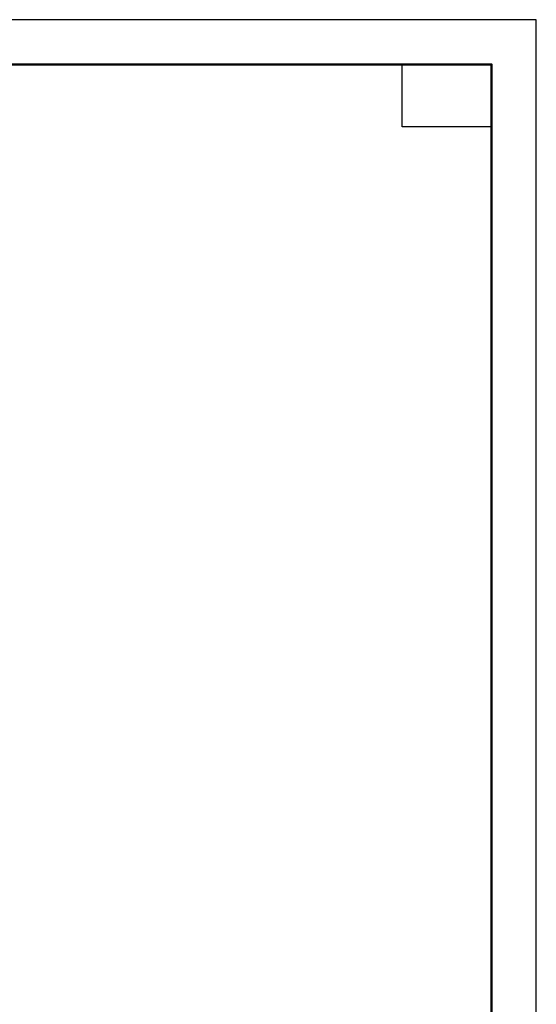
# Model space of a CAD drawing. Header units: millimetres. Extents: x 0 to 42000, y 0 to 29700.
# Tile 21 of 21: x 36219 to 42000, y 18676 to 29700. Entities that reach past the tile are written whole.
import ezdxf

# ---------------------------------------------------------------- set-up
doc = ezdxf.new("R2010")
doc.units = ezdxf.units.MM
doc.layers.add('Standard', color=7, linetype='Continuous', lineweight=25)

msp = doc.modelspace()

# ---------------------------------------------------------------- linework, layer by layer
at = {"layer": 'Standard', "color": 7, "linetype": 'Continuous', "lineweight": 35, "transparency": 33554687}
for p, q in [((41500, 27600), (41500, 20500)), ((41500, 27200), (41500, 20100))]:
    msp.add_line(p, q, dxfattribs=at)
at = {"layer": 'Standard', "color": 7, "linetype": 'Continuous', "lineweight": 50, "transparency": 33554687}
msp.add_line((41500, 27100), (41500, 23200), dxfattribs=at)
at = {"layer": 'Standard', "color": 7, "linetype": 'Continuous', "lineweight": 25, "transparency": 33554687}
for points in [[(0, 0), (42000, 0), (42000, 29700), (0, 29700), (0, 0)], [(41500, 29200), (41500, 28500), (40500, 28500), (40500, 29200), (41500, 29200)]]:
    msp.add_lwpolyline(points, close=True, dxfattribs=at)
at = {"layer": 'Standard', "color": 7, "linetype": 'Continuous', "lineweight": 50, "transparency": 33554687}
msp.add_lwpolyline([(2000, 29200), (41500, 29200), (41500, 500), (2000, 500), (2000, 29200)], close=True, dxfattribs=at)
at = {"layer": 'Standard', "color": 7, "linetype": 'Continuous', "lineweight": 13, "transparency": 33554687}
msp.add_lwpolyline([(41500, 29200), (23959, 29200), (23959, 9086), (41500, 9086), (41500, 29200)], dxfattribs=at)

doc.saveas('drawing.dxf')
